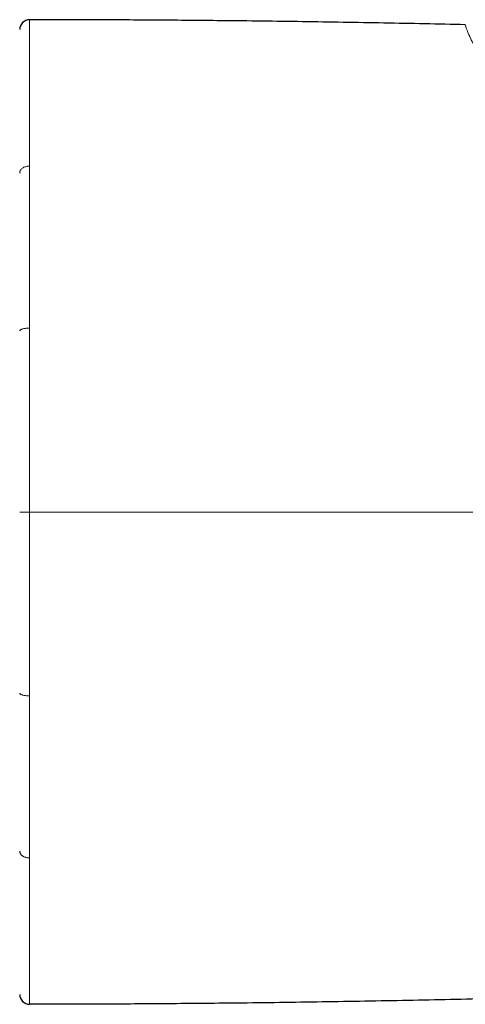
# Model space of a CAD drawing. Header units: millimetres. Extents: x 8 to 1267, y 12 to 1009.
# Tile 59 of 72: x 889 to 912, y 714 to 764. Entities that reach past the tile are written whole.
import ezdxf

# ---------------------------------------------------------------- set-up
doc = ezdxf.new("R2010")
doc.units = ezdxf.units.MM

msp = doc.modelspace()

# ---------------------------------------------------------------- linework, layer by layer
at = {"color": 252, "linetype": 'Continuous', "lineweight": 0}
for p, q in [((889.825, 756.258), (889.825, 756.276)), ((889.825, 748.031), (889.825, 748.093)), ((889.825, 738.692), (889.325, 738.692)), ((889.825, 729.29), (889.825, 729.353))]:
    msp.add_line(p, q, dxfattribs=at)
at = {"color": 7, "linetype": 'Continuous', "lineweight": 30}
for p, q in [((889.325, 755.915), (889.325, 755.906)), ((889.325, 747.905), (889.325, 747.884)), ((889.325, 729.5), (889.325, 729.475)), ((889.325, 721.469), (889.325, 721.456))]:
    msp.add_line(p, q, dxfattribs=at)
for centre, start, end in [((889.825, 763.192), 89.9713, 180), ((889.825, 714.192), 180, 270.0287)]:
    msp.add_arc(centre, 0.5, start, end, dxfattribs=at)
for points, knots in [([(911.939, 763.436), (910.563, 763.466), (907.811, 763.525), (903.683, 763.592), (899.85, 763.639), (896.312, 763.669), (893.068, 763.687), (890.906, 763.69), (889.825, 763.692)], [0, 0, 0, 0, 0.1866766, 0.3733505, 0.5600199, 0.7066846, 0.8533449, 1, 1, 1, 1]), ([(913.092, 713.975), (911.644, 713.942), (908.749, 713.877), (904.406, 713.803), (900.373, 713.75), (896.65, 713.717), (893.237, 713.697), (890.962, 713.694), (889.825, 713.692)], [0, 0, 0, 0, 0.186677, 0.37335, 0.56002, 0.706685, 0.853345, 1, 1, 1, 1])]:
    msp.add_open_spline(points, degree=3, knots=knots, dxfattribs=at)
at = {"color": 252, "linetype": 'Continuous', "lineweight": 0}
for points, knots in [([(889.825, 763.692), (889.825, 763.69), (889.825, 763.685), (889.825, 763.65), (889.825, 763.595), (889.825, 763.518), (889.825, 763.42), (889.825, 763.301), (889.825, 763.162), (889.825, 763.004), (889.825, 762.827), (889.825, 762.631), (889.825, 762.417), (889.825, 762.185), (889.825, 761.937), (889.825, 761.757), (889.825, 761.667)], [0, 0, 0, 0, 0.071333, 0.142691, 0.214081, 0.285508, 0.356971, 0.428465, 0.499983, 0.571513, 0.643042, 0.714553, 0.786027, 0.857442, 0.928775, 1, 1, 1, 1]), ([(913.192, 761.179), (913.063, 761.339), (912.794, 761.675), (912.526, 762.116), (912.315, 762.512), (912.145, 762.874), (912.021, 763.178), (911.95, 763.394), (911.943, 763.422), (911.939, 763.436)], [0, 0, 0, 0, 0.119642, 0.250495, 0.371034, 0.500736, 0.664324, 0.82897, 1, 1, 1, 1]), ([(889.825, 761.667), (889.825, 761.542), (889.825, 761.292), (889.825, 760.88), (889.825, 760.443), (889.825, 759.98), (889.825, 759.492), (889.825, 758.99), (889.825, 758.476), (889.825, 757.954), (889.825, 757.413), (889.825, 756.857), (889.825, 756.469), (889.825, 756.276)], [0, 0, 0, 0, 0.0958425, 0.1913755, 0.2865283, 0.3812288, 0.4754037, 0.5689801, 0.6565975, 0.7435612, 0.8298163, 0.9153114, 1, 1, 1, 1]), ([(889.825, 756.258), (889.798, 756.257), (889.742, 756.255), (889.658, 756.24), (889.576, 756.215), (889.501, 756.179), (889.436, 756.134), (889.385, 756.082), (889.35, 756.027), (889.328, 755.971), (889.326, 755.934), (889.325, 755.915)], [0, 0, 0, 0, 0.1040296, 0.2137988, 0.3280516, 0.4451472, 0.5631769, 0.6780772, 0.7901489, 0.8978502, 1, 1, 1, 1]), ([(889.825, 756.258), (889.825, 756.109), (889.825, 755.813), (889.825, 755.355), (889.825, 754.89), (889.825, 754.417), (889.825, 753.936), (889.825, 753.448), (889.825, 752.953), (889.825, 752.617), (889.825, 752.449)], [0, 0, 0, 0, 0.128017, 0.255019, 0.381037, 0.506177, 0.630546, 0.754244, 0.877366, 1, 1, 1, 1]), ([(889.825, 752.449), (889.825, 752.275), (889.825, 751.927), (889.825, 751.397), (889.825, 750.86), (889.825, 750.318), (889.825, 749.769), (889.825, 749.216), (889.825, 748.657), (889.825, 748.281), (889.825, 748.093)], [0, 0, 0, 0, 0.12573, 0.251115, 0.376232, 0.50115, 0.625934, 0.750638, 0.875312, 1, 1, 1, 1]), ([(889.825, 748.031), (889.798, 748.031), (889.742, 748.03), (889.658, 748.024), (889.576, 748.013), (889.501, 747.997), (889.436, 747.978), (889.385, 747.956), (889.35, 747.932), (889.328, 747.908), (889.326, 747.892), (889.325, 747.884)], [0, 0, 0, 0, 0.104032, 0.213803, 0.328058, 0.445154, 0.563184, 0.678084, 0.790154, 0.897853, 1, 1, 1, 1]), ([(889.825, 748.031), (889.825, 747.791), (889.825, 747.311), (889.825, 746.582), (889.825, 745.848), (889.825, 745.108), (889.825, 744.364), (889.825, 743.616), (889.825, 742.838), (889.825, 742.033), (889.825, 741.2), (889.825, 740.365), (889.825, 739.529), (889.825, 738.971), (889.825, 738.692)], [0, 0, 0, 0, 0.0794555, 0.158984, 0.2386078, 0.3183415, 0.3981929, 0.4781632, 0.5582476, 0.6464585, 0.734772, 0.8231588, 0.9115824, 1, 1, 1, 1]), ([(889.825, 738.692), (891.283, 738.692), (894.199, 738.692), (898.573, 738.692), (902.947, 738.692), (907.39, 738.692), (911.902, 738.692), (916.484, 738.692), (919.538, 738.692), (921.065, 738.692)], [0, 0, 0, 0, 0.1399874, 0.2799812, 0.4199801, 0.5599827, 0.7066546, 0.8533275, 1, 1, 1, 1]), ([(889.825, 729.353), (889.825, 729.597), (889.825, 730.085), (889.825, 730.824), (889.825, 731.564), (889.825, 732.306), (889.825, 733.051), (889.825, 733.797), (889.825, 734.571), (889.825, 735.371), (889.825, 736.199), (889.825, 737.028), (889.825, 737.86), (889.825, 738.414), (889.825, 738.692)], [0, 0, 0, 0, 0.080949, 0.161507, 0.241757, 0.321771, 0.401616, 0.481352, 0.56103, 0.648666, 0.736342, 0.8241, 0.911977, 1, 1, 1, 1]), ([(889.325, 729.5), (889.326, 729.492), (889.329, 729.476), (889.351, 729.451), (889.388, 729.427), (889.44, 729.405), (889.506, 729.386), (889.581, 729.371), (889.661, 729.36), (889.743, 729.354), (889.798, 729.353), (889.825, 729.353)], [0, 0, 0, 0, 0.104054, 0.213844, 0.328111, 0.445214, 0.563244, 0.678137, 0.790194, 0.897875, 1, 1, 1, 1]), ([(889.825, 721.122), (889.825, 721.267), (889.825, 721.558), (889.825, 722.01), (889.825, 722.473), (889.825, 722.948), (889.825, 723.434), (889.825, 723.929), (889.825, 724.433), (889.825, 724.945), (889.825, 725.464), (889.825, 725.991), (889.825, 726.524), (889.825, 727.064), (889.825, 727.611), (889.825, 728.164), (889.825, 728.724), (889.825, 729.101), (889.825, 729.29)], [0, 0, 0, 0, 0.062489, 0.125127, 0.187869, 0.250669, 0.31348, 0.376252, 0.438935, 0.501479, 0.56385, 0.62609, 0.68826, 0.75042, 0.812624, 0.874925, 0.937368, 1, 1, 1, 1]), ([(889.325, 721.469), (889.325, 721.456), (889.327, 721.426), (889.338, 721.385), (889.357, 721.345), (889.382, 721.307), (889.413, 721.272), (889.449, 721.241), (889.488, 721.213), (889.533, 721.188), (889.584, 721.165), (889.64, 721.147), (889.7, 721.133), (889.762, 721.124), (889.804, 721.123), (889.825, 721.122)], [0, 0, 0, 0, 0.073407, 0.162536, 0.231217, 0.307437, 0.39108, 0.458468, 0.529497, 0.603729, 0.680604, 0.759448, 0.839503, 0.91996, 1, 1, 1, 1]), ([(889.825, 715.708), (889.825, 715.817), (889.825, 716.034), (889.825, 716.389), (889.825, 716.764), (889.825, 717.162), (889.825, 717.581), (889.825, 718.022), (889.825, 718.485), (889.825, 718.97), (889.825, 719.475), (889.825, 720.002), (889.825, 720.549), (889.825, 720.931), (889.825, 721.122)], [0, 0, 0, 0, 0.083426, 0.166822, 0.250186, 0.333516, 0.416815, 0.500089, 0.583346, 0.6666, 0.749868, 0.833172, 0.916539, 1, 1, 1, 1]), ([(889.825, 713.692), (889.825, 713.694), (889.825, 713.699), (889.825, 713.734), (889.825, 713.789), (889.825, 713.866), (889.825, 713.963), (889.825, 714.081), (889.825, 714.219), (889.825, 714.377), (889.825, 714.553), (889.825, 714.748), (889.825, 714.961), (889.825, 715.192), (889.825, 715.44), (889.825, 715.619), (889.825, 715.708)], [0, 0, 0, 0, 0.071667, 0.143231, 0.214717, 0.28615, 0.357547, 0.428924, 0.500293, 0.571663, 0.643038, 0.714422, 0.785815, 0.857212, 0.92861, 1, 1, 1, 1])]:
    msp.add_open_spline(points, degree=3, knots=knots, dxfattribs=at)

doc.saveas('drawing.dxf')
